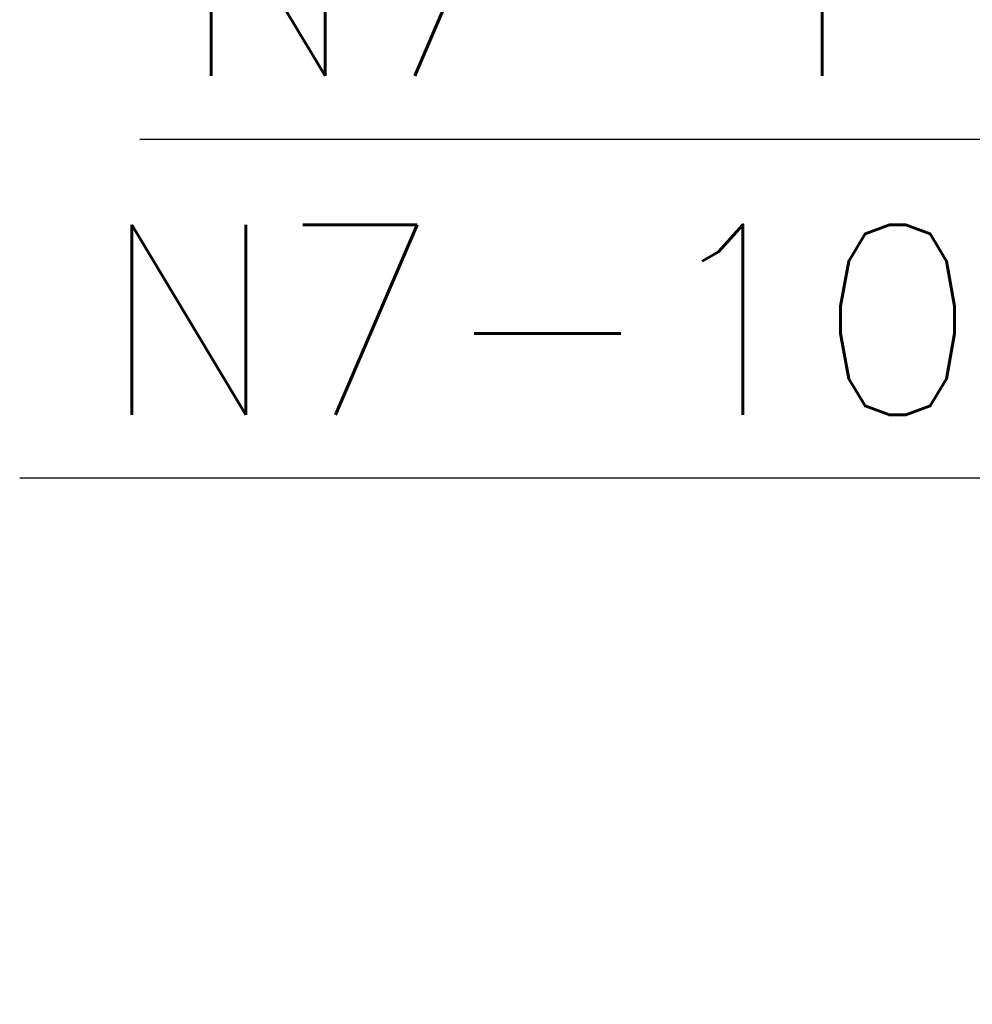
# Model space of a CAD drawing. Header units: millimetres. Extents: x -8078 to 241103, y -4319 to 602442.
# Tile 127 of 148: x 79060 to 79812, y 288905 to 289682. Entities that reach past the tile are written whole.
import ezdxf

# ---------------------------------------------------------------- set-up
doc = ezdxf.new("R2010")
doc.units = ezdxf.units.MM
doc.header["$MEASUREMENT"] = 0
doc.layers.add('FLUID-N7-150-NUM', color=7, linetype='Continuous')
doc.styles.add('FDBES', font='simplex.shx')
doc.dimstyles.new('FDBES', dxfattribs={"dimscale": 50, "dimtxt": 4, "dimasz": 2.5, "dimexe": 0.8, "dimexo": 2, "dimgap": 1, "dimtad": 1, "dimdsep": 46, "dimtxsty": 'FDBES', "dimcen": 2.5, "dimclrd": 4, "dimclre": 5, "dimadec": 0, "dimazin": 0, "dimtfac": 1, "dimtmove": 0, "dimatfit": 3, "dimfxl": 1, "dimarcsym": 0})

# ---------------------------------------------------------------- blocks, each defined once
blk = doc.blocks.new('*U56321')
at = {"color": 0, "lineweight": -2}
blk.add_line((-664.73, 963.71), (-1420.45, 963.71), dxfattribs=at)
at = {"color": 0, "lineweight": -2, "insert": (-1042.59, 963.71), "char_height": 150, "attachment_point": 5, "style": 'FDBES'}
blk.add_mtext('N7-11\\P ', dxfattribs=at)
blk = doc.blocks.new('*U56320')
at = {"color": 0, "lineweight": -2}
blk.add_line((-440.17, 696.26), (-1260.17, 696.26), dxfattribs=at)
at = {"color": 0, "lineweight": -2, "insert": (-850.17, 696.26), "char_height": 150, "attachment_point": 5, "style": 'FDBES'}
blk.add_mtext('N7-10\\P ', dxfattribs=at)
at = {"color": 0, "lineweight": -2}
blk.add_leader([(0, 0), (-440.17, 696.26)], dimstyle='FDBES', override={"dimscale": 37.5, "dimclrd": 0, "dimclre": 0}, dxfattribs=at)

msp = doc.modelspace()

# ---------------------------------------------------------------- block references
at = {"layer": 'FLUID-N7-150-NUM', "linetype": 'ByBlock', "lineweight": -2}
for name, p in [('*U56321', (80575.14, 288623.74, 1334)), ('*U56320', (80320.17, 288623.74, 1334))]:
    msp.add_blockref(name, p, dxfattribs=at)

doc.saveas('drawing.dxf')
